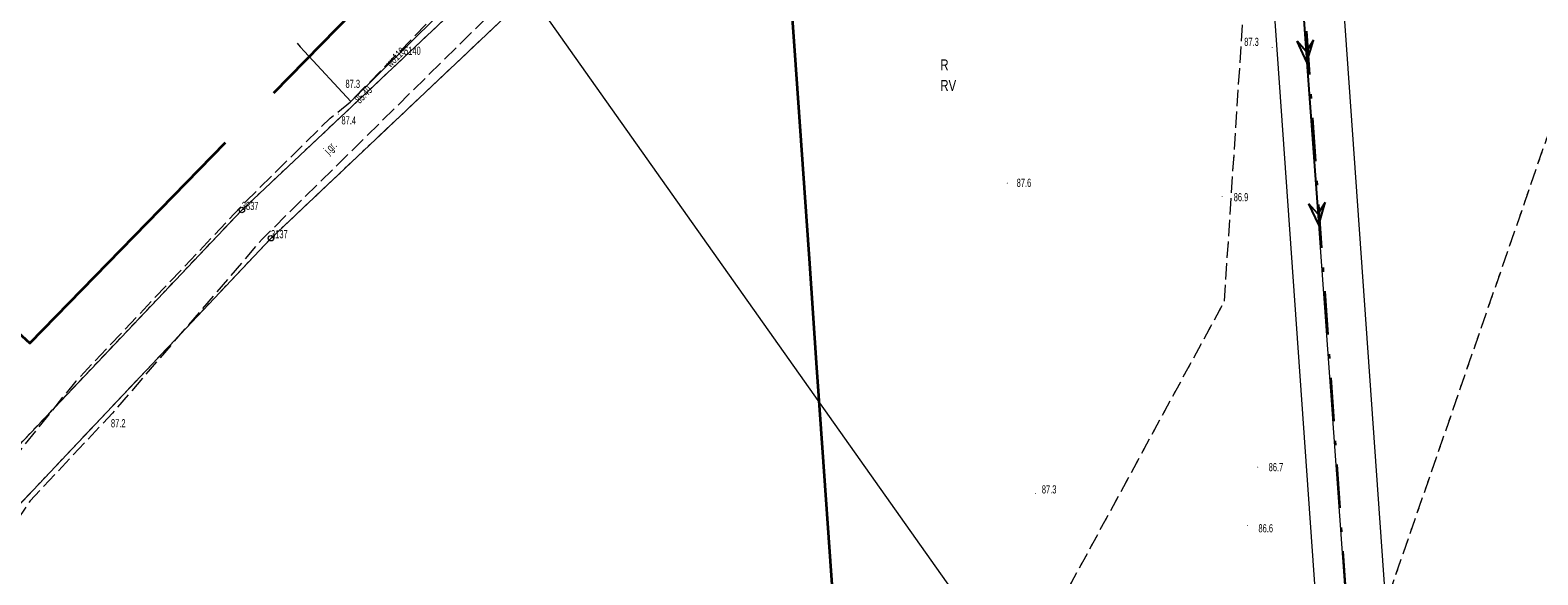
# Model space of a CAD drawing. Header units: metres. Extents: x 6524698 to 6533081, y 5883213 to 5896811.
# Tile 72 of 167: x 6528599 to 6528738, y 5890033 to 5890083. Entities that reach past the tile are written whole.
import ezdxf
from ezdxf.enums import TextEntityAlignment as Align

# ---------------------------------------------------------------- set-up
doc = ezdxf.new("R2010")
doc.units = ezdxf.units.M
doc.header["$MEASUREMENT"] = 0
for name, pattern in [('DASHDOT', [4, 2, -0.9, 0.2, -0.9]), ('mapa zasadnicza$0$1.5_0.5', [2, 1.5, -0.5]), ('mapa zasadnicza$0$219-500', [0]), ('mapa zasadnicza$0$egkk-500', [2, 1.5, -0.5]), ('mapa zasadnicza$0$egug-500', [1, 0.5, -0.5]), ('mapa zasadnicza$0$suep_wn_500', [0])]:
    doc.linetypes.add(name, pattern=pattern)
doc.layers.get('0').update_dxf_attribs({"lineweight": 0})
doc.layers.add('@pomocnicza', color=3, linetype='Continuous', plot=False)
for name, color, linetype, lineweight in [('@Proj. słupy - blok', 1, 'Continuous', 15), ('@Proj. słupy - XY', 1, 'Continuous', 0), ('_trasa_os', 1, 'DASHDOT', 30), ('Sections span lengths and Marker Balls Plan', 7, 'Continuous', 0)]:
    doc.layers.add(name, color=color, linetype=linetype, lineweight=lineweight)
for name, color, linetype in [('@Proj. słupy - seria', 1, 'Continuous'), ('@Proj. słupy - wys.', 1, 'Continuous'), ('mapa zasadnicza$0$000 Inne (niezydentyfikowane)', 7, 'Continuous'), ('mapa zasadnicza$0$202-punkt graniczny', 7, 'Continuous'), ('mapa zasadnicza$0$202-punkt graniczny-Atr103', 7, 'Continuous'), ('mapa zasadnicza$0$203-punkt graniczny', 7, 'Continuous'), ('mapa zasadnicza$0$203-punkt graniczny-Atr103', 7, 'Continuous'), ('mapa zasadnicza$0$209-oznaczenie konturu klasyfikacyjnego', 7, 'Continuous'), ('mapa zasadnicza$0$210-oznaczenie konturu użytku gruntowego', 7, 'Continuous'), ('mapa zasadnicza$0$217-kontur klasyfikacyjny', 7, 'Continuous'), ('mapa zasadnicza$0$218-kontur użytku gruntowego', 7, 'Continuous'), ('mapa zasadnicza$0$219-działka ewidencyjna', 7, 'Continuous'), ('mapa zasadnicza$0$jezdnia', 7, 'Continuous'), ('mapa zasadnicza$0$jezdnia-Atr17', 7, 'Continuous'), ('mapa zasadnicza$0$ogrodzenie trwałe', 7, 'Continuous'), ('mapa zasadnicza$0$pikieta naturalna', 7, 'Continuous'), ('mapa zasadnicza$0$pikieta naturalna-Atr2', 7, 'Continuous'), ('mapa zasadnicza$0$przewód elektroenergetyczny wysokiego napięcia', 7, 'Continuous'), ('mapa zasadnicza$0$przewód wodociągowy', 7, 'Continuous'), ('mapa zasadnicza$0$przewód wodociągowy-Atr1', 7, 'Continuous'), ('mapa zasadnicza$0$rzędna', 7, 'Continuous'), ('mapa zasadnicza$0$rzędna-Atr2', 7, 'Continuous')]:
    doc.layers.add(name, color=color, linetype=linetype)
doc.styles.add('mapa zasadnicza$0$STANDARD', font='Working1250', dxfattribs={"width": 0.75})
doc.styles.add('Opis', font='ARIALN.TTF')
doc.linetypes.add('mapa zasadnicza$0$902-500', pattern='A,3.75,0,[1,ksztalty.shx,S=0.5,R=0,X=0,Y=0],3.75', length=7.5)

# ---------------------------------------------------------------- blocks, each defined once
blk = doc.blocks.new('mapa zasadnicza$0$202')
at = {"color": 0, "linetype": 'Continuous', "lineweight": 0}
blk.add_circle((0, 0), 0.25, dxfattribs=at)
blk = doc.blocks.new('mapa zasadnicza$0$203')
at = {"linetype": 'Continuous', "lineweight": 0}
h = blk.add_hatch(color=0, dxfattribs=at)
edge = h.paths.add_edge_path()
edge.add_arc((0, 0), 0.045, 0, 360)
blk = doc.blocks.new('mapa zasadnicza$0$PW01')
at = {"linetype": 'Continuous', "lineweight": 13}
h = blk.add_hatch(color=0, dxfattribs=at)
edge = h.paths.add_edge_path()
edge.add_arc((0, 0), 0.045, 0, 360)
blk = doc.blocks.new('mapa zasadnicza$0$SUEP3')
at = {"color": 0, "linetype": 'Continuous'}
for p, q in [((0, 0), (12.003, 0)), ((12.003, 0), (10.003, 0.75)), ((10.003, 0.75), (11.003, 0)), ((12.003, 0), (10.003, -0.75)), ((11.003, 0), (10.003, -0.75)), ((12.003, 0), (27.003, 0)), ((27.003, 0), (25.003, 0.75)), ((25.003, 0.75), (26.003, 0)), ((27.003, 0), (25.003, -0.75)), ((26.003, 0), (25.003, -0.75))]:
    blk.add_line(p, q, dxfattribs=at)
blk = doc.blocks.new('*U2345')
at = {"layer": '@Proj. słupy - blok', "color": 0}
for points in [[(-0.53, -0.61), (-2.79, -0.2), (-0.61, 0.53)], [(0, 0), (-2.79, -0.2)], [(-1.64, -1.3), (1.64, 1.3), (-1.8, 1.06), (1.8, -1.06)], [(0, 0), (2.79, 0.2), (3.59, 0.25)], [(2.79, 0.2), (0.61, -0.53), (0.53, 0.61), (2.79, 0.2)], [(3.59, 0.25), (0.53, 0.61), (0.61, -0.53), (3.59, 0.25)]]:
    blk.add_lwpolyline(points, dxfattribs=at)
for points in [[(1.64, 1.3), (-1.8, 1.06), (-1.64, -1.3), (1.8, -1.06)], [(0.61, -0.53), (0.53, 0.61), (-0.61, 0.53), (-0.53, -0.61)]]:
    blk.add_lwpolyline(points, close=True, dxfattribs=at)
for centre, radius in [((1.64, 1.3), 0.15), ((-1.8, 1.06), 0.15), ((2.79, 0.2), 0.05), ((3.59, 0.25), 0.05), ((-2.79, -0.2), 0.05), ((-1.64, -1.3), 0.15), ((1.8, -1.06), 0.15)]:
    blk.add_circle(centre, radius, dxfattribs=at)
at = {"layer": '@Proj. słupy - seria', "color": 0, "insert": (10.97, 0.77), "char_height": 2, "attachment_point": 5, "rotation": 274.0292, "style": 'Opis', "bg_fill": 3, "box_fill_scale": 2.5, "bg_fill_color": 256, "bg_fill_transparency": 0}
blk.add_mtext_dynamic_manual_height_columns('B2', width=7, gutter_width=12.5, heights=[2.21], dxfattribs=at)
at = {"layer": '@Proj. słupy - XY', "color": 0, "linetype": 'Continuous', "insert": (-11.47, -0.81), "char_height": 2.5, "attachment_point": 5, "rotation": 274.0292, "style": 'Opis', "bg_fill": 3, "box_fill_scale": 1, "bg_fill_color": 256, "bg_fill_transparency": 0}
blk.add_mtext_dynamic_manual_height_columns('\\P', width=19.7098, gutter_width=5.34, heights=[5.63], dxfattribs=at)
at = {"layer": '@pomocnicza'}
for p, q in [((10.97, 0.77), (3.49, 0.25)), ((-10.97, -0.77), (-3.49, -0.25))]:
    blk.add_line(p, q, dxfattribs=at)
at = {"layer": '@Proj. słupy - seria', "color": 0, "style": 'Opis'}
blk.add_attdef('STAN', text='', height=2, rotation=274.0292, dxfattribs=at).set_placement((13.97, 0.98), align=Align.MIDDLE_CENTER)
at = {"layer": '@Proj. słupy - wys.', "color": 0, "insert": (8.18, 0.58), "char_height": 2, "attachment_point": 5, "rotation": 274.0292, "style": 'Opis'}
blk.add_mtext_dynamic_manual_height_columns('P+5', width=5.2482, gutter_width=12.5, heights=[-2.03], dxfattribs=at)
at = {"layer": '@Proj. słupy - XY', "color": 0, "linetype": 'Continuous', "style": 'Opis'}
for tag, p in [('X', (-9.98, -0.7)), ('Y', (-12.97, -0.91))]:
    blk.add_attdef(tag, text='', height=2, rotation=274.0292, dxfattribs=at).set_placement(p, align=Align.MIDDLE_CENTER)

msp = doc.modelspace()

# ---------------------------------------------------------------- linework, layer by layer
at = {"layer": '_trasa_os', "linetype": 'DASHDOT', "ltscale": 2}
msp.add_lwpolyline([(6528782.648, 5889143.114), (6528759.048, 5889475.999), (6528740.683, 5889736.085), (6528715.689, 5890092.615), (6528697.481, 5890349.859), (6528661.411, 5890707.234), (6528627.314, 5891045.607), (6528605.382, 5891384.858), (6528589.986, 5891744.689), (6528580.198, 5892007.978)], dxfattribs=at)
at = {"layer": 'mapa zasadnicza$0$000 Inne (niezydentyfikowane)', "color": 7, "linetype": 'Continuous', "lineweight": 35, "flags": 128}
msp.add_lwpolyline([(6528673.127, 5890025.287), (6528672.488, 5890034.429), (6528671.849, 5890043.57), (6528671.21, 5890052.712), (6528670.571, 5890061.854), (6528669.932, 5890070.996), (6528669.293, 5890080.138), (6528668.658, 5890089.224), (6528668.186, 5890095.765), (6528667.711, 5890102.361), (6528667.235, 5890108.957), (6528666.759, 5890115.553), (6528666.283, 5890122.149), (6528665.808, 5890128.745), (6528665.332, 5890135.34), (6528664.856, 5890141.936), (6528664.381, 5890148.532), (6528663.905, 5890155.128), (6528663.429, 5890161.724), (6528662.954, 5890168.32), (6528662.478, 5890174.916), (6528662.002, 5890181.512)], dxfattribs=at)
at = {"layer": 'mapa zasadnicza$0$217-kontur klasyfikacyjny', "color": 92, "linetype": 'mapa zasadnicza$0$egkk-500', "lineweight": 18, "flags": 128}
for points in [[(6528716.09, 5890008.64), (6528783.75, 5890204.1)], [(6528708.79, 5890058.37), (6528715.19, 5890156.24)], [(6528644.79, 5890086.72), (6528620.93, 5890064.17)], [(6528620.93, 5890064.17), (6528593.22, 5890034.86)], [(6528689.7, 5890023.29), (6528708.79, 5890058.37)]]:
    msp.add_lwpolyline(points, dxfattribs=at)
at = {"layer": 'mapa zasadnicza$0$218-kontur użytku gruntowego', "color": 3, "linetype": 'mapa zasadnicza$0$egug-500', "lineweight": 18, "flags": 128}
for points in [[(6528716.09, 5890008.64), (6528783.75, 5890204.1)], [(6528708.79, 5890058.37), (6528715.19, 5890156.24)], [(6528644.79, 5890086.72), (6528620.93, 5890064.17)], [(6528636.83, 5890084.26), (6528633.19, 5890080.83)], [(6528633.19, 5890080.83), (6528618.24, 5890066.77)], [(6528618.24, 5890066.77), (6528616.68, 5890065.13)], [(6528616.68, 5890065.13), (6528602.84, 5890050.55)], [(6528620.93, 5890064.17), (6528593.22, 5890034.86)], [(6528689.7, 5890023.29), (6528708.79, 5890058.37)], [(6528602.84, 5890050.55), (6528593.2, 5890040.39)]]:
    msp.add_lwpolyline(points, dxfattribs=at)
at = {"layer": 'mapa zasadnicza$0$219-działka ewidencyjna', "color": 7, "linetype": 'mapa zasadnicza$0$219-500', "lineweight": 18, "flags": 128}
for points in [[(6528644.79, 5890086.72), (6528620.93, 5890064.17)], [(6528644.79, 5890086.72), (6528689.7, 5890023.29)], [(6528636.83, 5890084.26), (6528633.19, 5890080.83)], [(6528618.24, 5890066.77), (6528633.19, 5890080.83)], [(6528590.4, 5890037.44), (6528618.24, 5890066.77)], [(6528593.22, 5890034.86), (6528620.93, 5890064.17)]]:
    msp.add_lwpolyline(points, dxfattribs=at)
at = {"layer": 'mapa zasadnicza$0$jezdnia', "color": 7, "linetype": 'mapa zasadnicza$0$1.5_0.5', "lineweight": 18, "flags": 128}
msp.add_lwpolyline([(6528488.71, 5889875.76), (6528485.33, 5889878.04), (6528508.1, 5889912.7), (6528523.92, 5889938.29), (6528532.84, 5889949.75), (6528552.11, 5889976.94), (6528569.39, 5890002.59), (6528578.59, 5890017.78), (6528590.02, 5890034.23), (6528591.86, 5890037.23), (6528602.96, 5890051.02), (6528617.54, 5890066.41), (6528618.65, 5890067.59), (6528626.38, 5890075.23), (6528628.27, 5890076.76), (6528716.92, 5890167.22), (6528719.37, 5890165.4), (6528643.06, 5890086.71), (6528620.1, 5890064.08), (6528606.32, 5890048.07), (6528598.74, 5890040), (6528581.9, 5890015.11), (6528572.27, 5890000.79), (6528555.06, 5889975.35), (6528535.49, 5889947.79), (6528526.42, 5889934.67), (6528511, 5889910.5)], close=True, dxfattribs=at)
at = {"layer": 'mapa zasadnicza$0$ogrodzenie trwałe', "color": 7, "linetype": 'mapa zasadnicza$0$902-500', "lineweight": 35, "flags": 128}
msp.add_lwpolyline([(6528621.19, 5890077.57), (6528634.3, 5890090.96), (6528643.4, 5890097.88), (6528698.9, 5890153.64), (6528711.35, 5890169.61), (6528708.91, 5890187.79), (6528593.16, 5890174.35), (6528587.84, 5890159.47), (6528612.19, 5890115.36), (6528609.09, 5890113.61), (6528574.8, 5890093.42), (6528584.2, 5890067.75), (6528598.71, 5890054.5), (6528616.72, 5890072.99)], dxfattribs=at)
at = {"layer": 'mapa zasadnicza$0$przewód elektroenergetyczny wysokiego napięcia', "color": 1, "linetype": 'mapa zasadnicza$0$suep_wn_500', "lineweight": 18, "flags": 128}
msp.add_lwpolyline([(6528715.53, 5890092.34), (6528741.23, 5889735.54)], dxfattribs=at)
at = {"layer": 'mapa zasadnicza$0$przewód wodociągowy', "color": 5, "linetype": 'Continuous', "lineweight": 18, "flags": 128}
msp.add_lwpolyline([(6528623.33, 5890082.14), (6528623.61, 5890081.8), (6528624.02, 5890081.37), (6528628.27, 5890076.76), (6528652.28, 5890100.47), (6528716.45, 5890167.09), (6528737.12, 5890191.87), (6528734.4, 5890204.21), (6528736.66, 5890207.35), (6528765.25, 5890244.71), (6528794.11, 5890284.29), (6528823.12, 5890322.78), (6528853.01, 5890360.77), (6528881.75, 5890400.14), (6528911.61, 5890439.05), (6528983.81, 5890532.9)], dxfattribs=at)

# ---------------------------------------------------------------- block references
at = {"layer": 'mapa zasadnicza$0$202-punkt graniczny', "color": 7, "linetype": 'Continuous', "lineweight": 18}
for p in [(6528618.24, 5890066.77), (6528620.93, 5890064.17)]:
    msp.add_blockref('mapa zasadnicza$0$202', p, dxfattribs=at)
at = {"layer": 'mapa zasadnicza$0$203-punkt graniczny', "color": 7, "linetype": 'Continuous', "lineweight": 18}
msp.add_blockref('mapa zasadnicza$0$203', (6528633.19, 5890080.83), dxfattribs=at)
at = {"layer": 'mapa zasadnicza$0$pikieta naturalna', "color": 7, "linetype": 'Continuous', "lineweight": 13}
for p in [(6528713.18, 5890081.72), (6528628.27, 5890076.76), (6528627.16, 5890075.6), (6528688.77, 5890069.24), (6528708.58, 5890068.03), (6528606.32, 5890048.07), (6528711.86, 5890043.09), (6528691.36, 5890040.66), (6528710.92, 5890037.73)]:
    msp.add_blockref('mapa zasadnicza$0$PW01', p, dxfattribs=at)
at = {"layer": 'mapa zasadnicza$0$przewód elektroenergetyczny wysokiego napięcia', "color": 1, "linetype": 'Continuous', "lineweight": 18, "rotation": 274.12}
msp.add_blockref('mapa zasadnicza$0$SUEP3', (6528715.53, 5890092.34), dxfattribs=at)
at = {"layer": 'mapa zasadnicza$0$rzędna', "color": 5, "linetype": 'Continuous', "lineweight": 18}
msp.add_blockref('mapa zasadnicza$0$PW01', (6528628.27, 5890076.76), dxfattribs=at)

# ---------------------------------------------------------------- texts
at = {"layer": 'mapa zasadnicza$0$202-punkt graniczny-Atr103', "color": 7, "style": 'mapa zasadnicza$0$STANDARD', "width": 0.667}
for s, p in [('3837', (6528618.24, 5890066.77)), ('3137', (6528620.93, 5890064.17))]:
    msp.add_text(s, height=0.75, dxfattribs=at).set_placement(p)
at = {"layer": 'mapa zasadnicza$0$203-punkt graniczny-Atr103', "color": 7, "style": 'mapa zasadnicza$0$STANDARD', "width": 0.667}
msp.add_text('5140', height=0.75, dxfattribs=at).set_placement((6528633.19, 5890080.83), align=Align.BOTTOM_LEFT)
at = {"layer": 'mapa zasadnicza$0$209-oznaczenie konturu klasyfikacyjnego', "color": 3, "linetype": 'Continuous', "lineweight": 18, "style": 'mapa zasadnicza$0$STANDARD', "width": 0.79}
msp.add_text('RV', height=1, dxfattribs=at).set_placement((6528682.6, 5890078.74), align=Align.TOP_LEFT)
at = {"layer": 'mapa zasadnicza$0$210-oznaczenie konturu użytku gruntowego', "color": 3, "linetype": 'Continuous', "lineweight": 18, "style": 'mapa zasadnicza$0$STANDARD', "width": 0.79}
msp.add_text('R', height=1, dxfattribs=at).set_placement((6528682.6, 5890079.64))
at = {"layer": 'mapa zasadnicza$0$jezdnia-Atr17', "color": 7, "style": 'mapa zasadnicza$0$STANDARD', "width": 0.667}
msp.add_text('j.gr.', height=0.75, rotation=44.661, dxfattribs=at).set_placement((6528626.24, 5890071.84))
at = {"layer": 'mapa zasadnicza$0$pikieta naturalna-Atr2', "color": 7, "style": 'mapa zasadnicza$0$STANDARD', "width": 0.667}
for s, p in [('87.3', (6528710.61, 5890081.88)), ('87.4', (6528627.42, 5890074.65)), ('87.6', (6528689.64, 5890068.9)), ('86.9', (6528709.64, 5890067.58)), ('87.2', (6528606.18, 5890046.76)), ('86.7', (6528712.86, 5890042.72)), ('87.3', (6528691.96, 5890040.67)), ('86.6', (6528711.92, 5890037.09))]:
    msp.add_text(s, height=0.75, dxfattribs=at).set_placement(p)
msp.add_text('87.3', height=0.75, dxfattribs=at).set_placement((6528627.79, 5890078.39), align=Align.MIDDLE_LEFT)
at = {"layer": 'mapa zasadnicza$0$przewód wodociągowy-Atr1', "color": 5, "style": 'mapa zasadnicza$0$STANDARD', "width": 0.667}
msp.add_text('wo110', height=0.75, rotation=44.64, dxfattribs=at).set_placement((6528631.68, 5890080.12), align=Align.MIDDLE_LEFT)
at = {"layer": 'mapa zasadnicza$0$rzędna-Atr2', "color": 5, "style": 'mapa zasadnicza$0$STANDARD', "width": 0.667}
msp.add_text('85.49', height=0.75, rotation=44.64, dxfattribs=at).set_placement((6528628.57, 5890077.05), align=Align.TOP_LEFT)

# ---------------------------------------------------------------- next in the draw order: block references
msp.add_blockref('*U2345', (6528715.689, 5890092.615)).add_auto_attribs({'STAN': 'Istn. nr 65', 'Y': 'Y=5890092.62', 'X': 'X=6528715.69'})

# ---------------------------------------------------------------- next in the draw order: linework, layer by layer
at = {"layer": 'Sections span lengths and Marker Balls Plan', "color": 1, "flags": 128}
for points in [[(6528786.24, 5889143.367), (6528762.639, 5889476.253), (6528744.275, 5889736.338), (6528719.28, 5890092.868), (6528701.068, 5890350.167), (6528664.993, 5890707.595), (6528630.902, 5891045.904), (6528608.977, 5891385.052), (6528593.583, 5891744.832), (6528583.388, 5892009.419)], [(6528779.855, 5889142.917), (6528756.255, 5889475.801), (6528737.89, 5889735.889), (6528712.896, 5890092.418), (6528694.691, 5890349.62), (6528658.626, 5890706.953), (6528624.524, 5891045.376), (6528602.586, 5891384.708), (6528587.188, 5891744.577), (6528577.92, 5892006.949)]]:
    msp.add_lwpolyline(points, dxfattribs=at)

doc.saveas('drawing.dxf')
